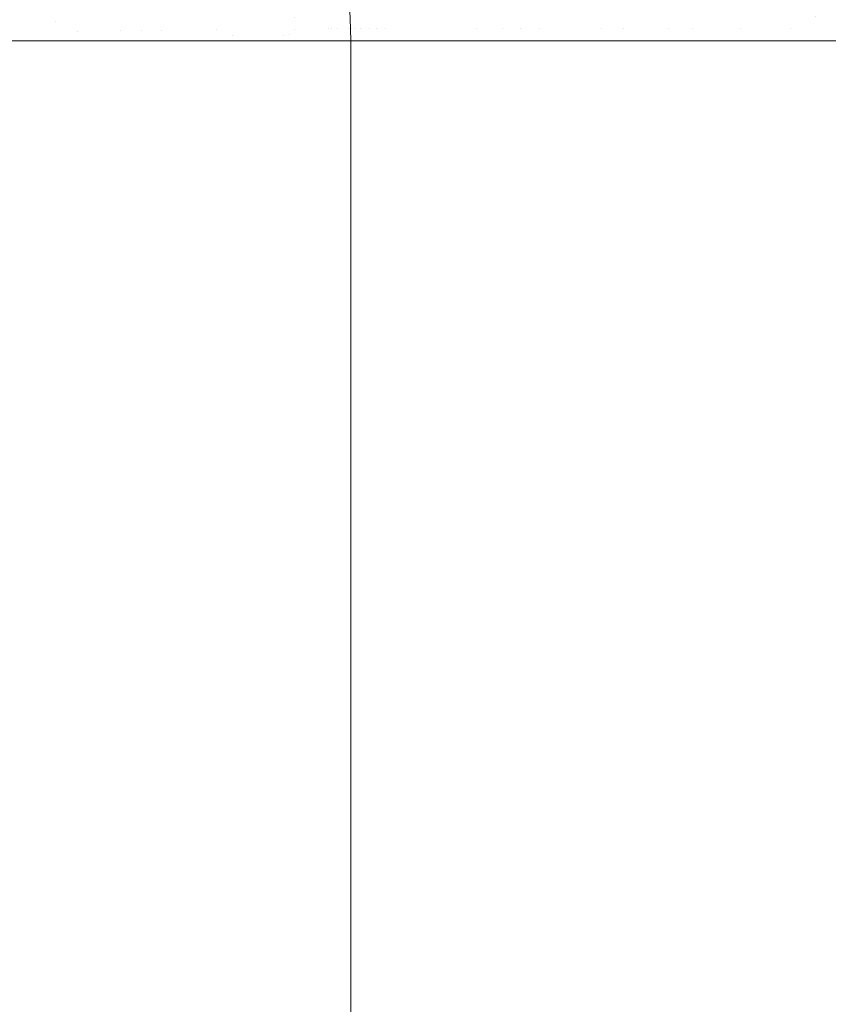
# Model space of a CAD drawing. Header units: centimetres. Extents: x -44.1 to 45.2, y 4.2 to 6.
# Tile 182 of 256: x -14.145 to -14.04, y 5.775 to 5.903. Entities that reach past the tile are written whole.
import ezdxf

# ---------------------------------------------------------------- set-up
doc = ezdxf.new("R2010")
doc.units = ezdxf.units.CM
doc.header["$LTSCALE"] = 2.54
doc.layers.add('Lucido design-1', color=7, linetype='Continuous')

# ---------------------------------------------------------------- blocks, each defined once
blk = doc.blocks.new('Gruppo-4-1')
at = {"color": 7, "linetype": 'Continuous', "lineweight": 9}
for points, invisible_edges in [([(-14.14058, 5.90254, -2313.08582), (-14.14079, 5.90506, -2313.08582), (-14.13788, 5.90517, -2313.08365), (-14.13776, 5.90387, -2313.08365)], 15), ([(-14.14681, 5.90483, -2313.08995), (-14.14377, 5.90494, -2313.08792), (-14.14357, 5.90248, -2313.08792), (-14.14662, 5.90242, -2313.08995)], 15), ([(-14.14058, 5.90254, -2313.08582), (-14.14357, 5.90248, -2313.08792), (-14.14377, 5.90494, -2313.08792), (-14.14079, 5.90506, -2313.08582)], 15), ([(-14.13776, 5.90387, -2313.08365), (-14.13767, 5.90259, -2313.08365), (-14.14058, 5.90254, -2313.08582)], 11), ([(-14.13492, 5.90395, -2313.08142), (-14.13483, 5.90265, -2313.08142), (-14.13767, 5.90259, -2313.08365), (-14.13776, 5.90387, -2313.08365)], 15), ([(-14.13216, 5.90403, -2313.07911), (-14.13207, 5.9027, -2313.07911), (-14.13483, 5.90265, -2313.08142), (-14.13492, 5.90395, -2313.08142)], 15), ([(-14.12949, 5.90411, -2313.07674), (-14.1294, 5.90275, -2313.07674), (-14.13207, 5.9027, -2313.07911), (-14.13216, 5.90403, -2313.07911)], 15), ([(-14.12692, 5.90418, -2313.0743), (-14.12683, 5.9028, -2313.0743), (-14.1294, 5.90275, -2313.07674), (-14.12949, 5.90411, -2313.07674)], 15), ([(-14.12444, 5.90425, -2313.07179), (-14.12435, 5.90284, -2313.07179), (-14.12683, 5.9028, -2313.0743), (-14.12692, 5.90418, -2313.0743)], 15), ([(-14.10221, 5.90166, -2313.02217), (-14.10232, 5.90402, -2313.02217), (-14.10232, 5.90402, -2312.82217), (-14.10221, 5.90166, -2312.82217)], 10), ([(-14.10219, 5.90166, -2312.82061), (-14.10221, 5.90166, -2312.82217), (-14.10232, 5.90402, -2312.82217), (-14.10226, 5.90326, -2312.82061)], 13), ([(-14.1023, 5.90326, -2313.02373), (-14.10232, 5.90402, -2313.02217), (-14.10221, 5.90166, -2313.02217), (-14.10223, 5.90166, -2313.02373)], 13), ([(-43.92471, 5.90326, -2312.32224), (-43.92471, 5.90009, -2312.32217), (45.04021, 5.90009, -2312.32217), (45.04021, 5.90326, -2312.32224)], 8), ([(-14.14292, 5.90009, -2313.08752), (-14.14357, 5.90248, -2313.08792), (-14.14058, 5.90254, -2313.08582)], 11), ([(-14.14058, 5.90254, -2313.08582), (-14.14053, 5.90009, -2313.0858), (-14.14292, 5.90009, -2313.08752)], 9), ([(-14.14058, 5.90254, -2313.08582), (-14.13767, 5.90259, -2313.08365), (-14.13858, 5.90009, -2313.08439)], 11), ([(-14.13858, 5.90009, -2313.08439), (-14.14053, 5.90009, -2313.0858), (-14.14058, 5.90254, -2313.08582)], 10), ([(-14.13858, 5.90009, -2313.08439), (-14.13767, 5.90259, -2313.08365), (-14.13762, 5.90133, -2313.08365)], 11), ([(-14.13762, 5.90133, -2313.08365), (-14.13767, 5.90259, -2313.08365), (-14.13483, 5.90265, -2313.08142), (-14.13478, 5.90136, -2313.08142)], 15), ([(-14.13478, 5.90136, -2313.08142), (-14.13483, 5.90265, -2313.08142), (-14.13207, 5.9027, -2313.07911), (-14.13202, 5.90138, -2313.07911)], 15), ([(-14.13202, 5.90138, -2313.07911), (-14.13207, 5.9027, -2313.07911), (-14.1294, 5.90275, -2313.07674), (-14.12935, 5.90141, -2313.07674)], 15), ([(-14.12935, 5.90141, -2313.07674), (-14.1294, 5.90275, -2313.07674), (-14.12683, 5.9028, -2313.0743), (-14.12677, 5.90143, -2313.0743)], 15), ([(-14.12677, 5.90143, -2313.0743), (-14.12683, 5.9028, -2313.0743), (-14.12435, 5.90284, -2313.07179), (-14.12429, 5.90146, -2313.07179)], 15), ([(-14.12429, 5.90146, -2313.07179), (-14.12435, 5.90284, -2313.07179), (-14.12198, 5.90289, -2313.06923), (-14.12192, 5.90148, -2313.06923)], 15), ([(-14.12192, 5.90148, -2313.06923), (-14.12198, 5.90289, -2313.06923), (-14.11972, 5.90293, -2313.0666), (-14.11966, 5.9015, -2313.0666)], 15), ([(-14.11966, 5.9015, -2313.0666), (-14.11972, 5.90293, -2313.0666), (-14.11757, 5.90297, -2313.06392), (-14.11754, 5.90224, -2313.06392)], 15), ([(-14.11754, 5.90224, -2313.06392), (-14.11757, 5.90297, -2313.06392), (-14.11555, 5.90301, -2313.06119), (-14.11551, 5.90227, -2313.06119)], 15), ([(-14.11551, 5.90227, -2313.06119), (-14.11555, 5.90301, -2313.06119), (-14.11365, 5.90305, -2313.0584), (-14.11362, 5.9023, -2313.0584)], 15), ([(-14.11362, 5.9023, -2313.0584), (-14.11365, 5.90305, -2313.0584), (-14.11189, 5.90308, -2313.05556), (-14.11185, 5.90232, -2313.05556)], 15), ([(-14.11102, 5.90234, -2313.05412), (-14.11185, 5.90232, -2313.05556), (-14.11189, 5.90308, -2313.05556), (-14.11106, 5.9031, -2313.05412)], 15), ([(-14.11106, 5.9031, -2313.05412), (-14.11026, 5.90311, -2313.05268), (-14.11022, 5.90235, -2313.05268), (-14.11102, 5.90234, -2313.05412)], 15), ([(-14.11022, 5.90235, -2313.05268), (-14.11026, 5.90311, -2313.05268), (-14.1095, 5.90313, -2313.05122)], 11), ([(-14.1095, 5.90313, -2313.05122), (-14.10944, 5.9016, -2313.05122), (-14.1102, 5.90159, -2313.05268), (-14.11022, 5.90235, -2313.05268)], 15), ([(-14.1095, 5.90313, -2313.05122), (-14.10877, 5.90314, -2313.04975), (-14.10871, 5.9016, -2313.04975), (-14.10944, 5.9016, -2313.05122)], 15), ([(-14.10802, 5.90161, -2313.04827), (-14.10871, 5.9016, -2313.04975), (-14.10877, 5.90314, -2313.04975), (-14.10808, 5.90315, -2313.04827)], 15), ([(-14.10808, 5.90315, -2313.04827), (-14.10743, 5.90316, -2313.04679), (-14.10737, 5.90161, -2313.04679), (-14.10802, 5.90161, -2313.04827)], 15), ([(-14.10675, 5.90162, -2313.04529), (-14.10737, 5.90161, -2313.04679), (-14.10743, 5.90316, -2313.04679), (-14.10681, 5.90318, -2313.04529)], 15), ([(-14.10681, 5.90318, -2313.04529), (-14.10624, 5.90319, -2313.04379), (-14.10617, 5.90163, -2313.04379), (-14.10675, 5.90162, -2313.04529)], 15), ([(-14.10563, 5.90163, -2313.04228), (-14.10617, 5.90163, -2313.04379), (-14.10624, 5.90319, -2313.04379), (-14.1057, 5.9032, -2313.04228)], 15), ([(-14.1057, 5.9032, -2313.04228), (-14.1052, 5.90321, -2313.04076), (-14.10513, 5.90164, -2313.04076), (-14.10563, 5.90163, -2313.04228)], 15), ([(-14.10467, 5.90164, -2313.03923), (-14.10513, 5.90164, -2313.04076), (-14.1052, 5.90321, -2313.04076), (-14.10473, 5.90322, -2313.03923)], 15), ([(-14.10473, 5.90322, -2313.03923), (-14.10431, 5.90322, -2313.0377), (-14.10425, 5.90164, -2313.0377), (-14.10467, 5.90164, -2313.03923)], 15), ([(-14.10386, 5.90165, -2313.03616), (-14.10425, 5.90164, -2313.0377), (-14.10431, 5.90322, -2313.0377), (-14.10392, 5.90323, -2313.03616)], 15), ([(-14.10392, 5.90323, -2313.03616), (-14.10358, 5.90324, -2313.03462), (-14.10352, 5.90165, -2313.03462), (-14.10386, 5.90165, -2313.03616)], 15), ([(-14.10321, 5.90165, -2313.03307), (-14.10352, 5.90165, -2313.03462), (-14.10358, 5.90324, -2313.03462), (-14.10328, 5.90324, -2313.03307)], 15), ([(-14.10328, 5.90324, -2313.03307), (-14.10301, 5.90325, -2313.03152), (-14.10295, 5.90166, -2313.03152), (-14.10321, 5.90165, -2313.03307)], 15), ([(-14.10272, 5.90166, -2313.02997), (-14.10295, 5.90166, -2313.03152), (-14.10301, 5.90325, -2313.03152), (-14.10279, 5.90325, -2313.02997)], 15), ([(-14.10279, 5.90325, -2313.02997), (-14.1026, 5.90326, -2313.02841), (-14.10254, 5.90166, -2313.02841), (-14.10272, 5.90166, -2313.02997)], 15), ([(-14.1024, 5.90166, -2313.02685), (-14.10254, 5.90166, -2313.02841), (-14.1026, 5.90326, -2313.02841), (-14.10246, 5.90326, -2313.02685)], 15), ([(-14.10246, 5.90326, -2313.02685), (-14.10236, 5.90326, -2313.02529), (-14.1023, 5.90166, -2313.02529), (-14.1024, 5.90166, -2313.02685)], 15), ([(-14.10223, 5.90166, -2313.02373), (-14.1023, 5.90166, -2313.02529), (-14.10236, 5.90326, -2313.02529), (-14.1023, 5.90326, -2313.02373)], 15), ([(-14.10226, 5.90326, -2312.82061), (-14.1022, 5.90326, -2312.81904), (-14.10213, 5.90166, -2312.81905), (-14.10219, 5.90166, -2312.82061)], 15), ([(-14.10203, 5.90166, -2312.81748), (-14.10213, 5.90166, -2312.81905), (-14.1022, 5.90326, -2312.81904), (-14.10209, 5.90326, -2312.81748)], 15), ([(-14.10209, 5.90326, -2312.81748), (-14.10195, 5.90326, -2312.81592), (-14.10189, 5.90166, -2312.81593), (-14.10203, 5.90166, -2312.81748)], 15), ([(-14.1017, 5.90166, -2312.81437), (-14.10189, 5.90166, -2312.81593), (-14.10195, 5.90326, -2312.81592), (-14.10177, 5.90326, -2312.81437)], 15), ([(-14.10177, 5.90326, -2312.81437), (-14.10154, 5.90326, -2312.81281), (-14.10148, 5.90166, -2312.81281), (-14.1017, 5.90166, -2312.81437)], 15), ([(-14.10121, 5.90166, -2312.81126), (-14.10148, 5.90166, -2312.81281), (-14.10154, 5.90326, -2312.81281), (-14.10128, 5.90326, -2312.81126)], 15), ([(-14.10128, 5.90326, -2312.81126), (-14.10097, 5.90326, -2312.80971), (-14.10091, 5.90166, -2312.80972), (-14.10121, 5.90166, -2312.81126)], 15), ([(-14.10056, 5.90166, -2312.80817), (-14.10091, 5.90166, -2312.80972), (-14.10097, 5.90326, -2312.80971), (-14.10063, 5.90326, -2312.80817)], 15), ([(-14.10063, 5.90326, -2312.80817), (-14.10024, 5.90326, -2312.80663), (-14.10018, 5.90166, -2312.80664), (-14.10056, 5.90166, -2312.80817)], 15), ([(-14.09976, 5.90166, -2312.80511), (-14.10018, 5.90166, -2312.80664), (-14.10024, 5.90326, -2312.80663), (-14.09982, 5.90326, -2312.8051)], 15), ([(-14.09982, 5.90326, -2312.8051), (-14.09936, 5.90326, -2312.80357), (-14.09929, 5.90166, -2312.80358), (-14.09976, 5.90166, -2312.80511)], 15), ([(-14.09879, 5.90166, -2312.80206), (-14.09929, 5.90166, -2312.80358), (-14.09936, 5.90326, -2312.80357), (-14.09885, 5.90326, -2312.80205)], 15), ([(-14.09885, 5.90326, -2312.80205), (-14.09831, 5.90326, -2312.80054), (-14.09825, 5.90166, -2312.80055), (-14.09879, 5.90166, -2312.80206)], 15), ([(-14.09767, 5.90166, -2312.79905), (-14.09825, 5.90166, -2312.80055), (-14.09831, 5.90326, -2312.80054), (-14.09774, 5.90326, -2312.79904)], 15), ([(-14.09774, 5.90326, -2312.79904), (-14.09712, 5.90326, -2312.79754), (-14.09706, 5.90166, -2312.79755), (-14.09767, 5.90166, -2312.79905)], 15), ([(-14.0964, 5.90166, -2312.79606), (-14.09706, 5.90166, -2312.79755), (-14.09712, 5.90326, -2312.79754), (-14.09647, 5.90326, -2312.79605)], 15), ([(-14.09647, 5.90326, -2312.79605), (-14.09578, 5.90326, -2312.79458), (-14.09571, 5.90166, -2312.79459), (-14.0964, 5.90166, -2312.79606)], 15), ([(-14.09499, 5.90166, -2312.79312), (-14.09571, 5.90166, -2312.79459), (-14.09578, 5.90326, -2312.79458), (-14.09505, 5.90326, -2312.79311)], 15), ([(-14.09505, 5.90326, -2312.79311), (-14.09429, 5.90326, -2312.79165), (-14.09423, 5.90166, -2312.79166), (-14.09499, 5.90166, -2312.79312)], 15), ([(-14.09343, 5.90166, -2312.79021), (-14.09423, 5.90166, -2312.79166), (-14.09429, 5.90326, -2312.79165), (-14.09349, 5.90326, -2312.7902)], 15), ([(-14.09349, 5.90326, -2312.7902), (-14.09266, 5.90326, -2312.78876), (-14.0926, 5.90166, -2312.78878), (-14.09343, 5.90166, -2312.79021)], 15), ([(-14.09173, 5.90166, -2312.78735), (-14.0926, 5.90166, -2312.78878), (-14.09266, 5.90326, -2312.78876), (-14.09179, 5.90326, -2312.78734)], 15), ([(-14.09179, 5.90326, -2312.78734), (-14.09089, 5.90326, -2312.78593), (-14.09083, 5.90166, -2312.78594), (-14.09173, 5.90166, -2312.78735)], 15), ([(-14.0899, 5.90166, -2312.78454), (-14.09083, 5.90166, -2312.78594), (-14.09089, 5.90326, -2312.78593), (-14.08996, 5.90326, -2312.78452)], 15), ([(-14.08996, 5.90326, -2312.78452), (-14.08899, 5.90326, -2312.78314), (-14.08893, 5.90166, -2312.78315), (-14.0899, 5.90166, -2312.78454)], 15), ([(-14.08794, 5.90166, -2312.78177), (-14.08893, 5.90166, -2312.78315), (-14.08899, 5.90326, -2312.78314), (-14.088, 5.90326, -2312.78176)], 15), ([(-14.088, 5.90326, -2312.78176), (-14.08697, 5.90326, -2312.7804), (-14.08691, 5.90166, -2312.78041), (-14.08794, 5.90166, -2312.78177)], 15), ([(-14.08585, 5.90166, -2312.77906), (-14.08691, 5.90166, -2312.78041), (-14.08697, 5.90326, -2312.7804), (-14.08591, 5.90326, -2312.77905)], 15), ([(-14.08591, 5.90326, -2312.77905), (-14.08482, 5.90326, -2312.77771), (-14.08476, 5.90166, -2312.77773), (-14.08585, 5.90166, -2312.77906)], 15), ([(-14.08476, 5.90166, -2312.77773), (-14.08482, 5.90326, -2312.77771), (-14.08256, 5.90326, -2312.77509), (-14.0825, 5.90166, -2312.77511)], 15), ([(-14.0825, 5.90166, -2312.77511), (-14.08256, 5.90326, -2312.77509), (-14.08018, 5.90326, -2312.77252), (-14.08013, 5.90166, -2312.77254)], 15), ([(-14.08013, 5.90166, -2312.77254), (-14.08018, 5.90326, -2312.77252), (-14.0777, 5.90326, -2312.77002), (-14.07765, 5.90166, -2312.77004)], 15), ([(-14.07765, 5.90166, -2312.77004), (-14.0777, 5.90326, -2312.77002), (-14.07512, 5.90326, -2312.76758), (-14.07507, 5.90166, -2312.7676)], 15), ([(-14.07507, 5.90166, -2312.7676), (-14.07512, 5.90326, -2312.76758), (-14.07245, 5.90326, -2312.7652), (-14.0724, 5.90166, -2312.76522)], 15), ([(-14.0724, 5.90166, -2312.76522), (-14.07245, 5.90326, -2312.7652), (-14.06969, 5.90326, -2312.76289), (-14.06964, 5.90166, -2312.76292)], 15), ([(-14.06964, 5.90166, -2312.76292), (-14.06969, 5.90326, -2312.76289), (-14.06685, 5.90326, -2312.76065), (-14.0668, 5.90166, -2312.76068)], 15), ([(-14.0668, 5.90166, -2312.76068), (-14.06685, 5.90326, -2312.76065), (-14.06393, 5.90326, -2312.75848), (-14.06388, 5.90166, -2312.75851)], 15), ([(-14.06388, 5.90166, -2312.75851), (-14.06393, 5.90326, -2312.75848), (-14.06094, 5.90326, -2312.75638), (-14.0609, 5.90166, -2312.75641)], 15), ([(-14.0609, 5.90166, -2312.75641), (-14.06094, 5.90326, -2312.75638), (-14.05789, 5.90326, -2312.75435), (-14.05785, 5.90166, -2312.75438)], 15), ([(-14.05785, 5.90166, -2312.75438), (-14.05789, 5.90326, -2312.75435), (-14.05479, 5.90326, -2312.75239), (-14.05474, 5.90166, -2312.75242)], 15), ([(-14.05474, 5.90166, -2312.75242), (-14.05479, 5.90326, -2312.75239), (-14.05162, 5.90326, -2312.75051), (-14.05158, 5.90166, -2312.75053)], 15), ([(-14.05158, 5.90166, -2312.75053), (-14.05162, 5.90326, -2312.75051), (-14.04842, 5.90326, -2312.74869), (-14.04837, 5.90166, -2312.74872)], 15), ([(-14.04837, 5.90166, -2312.74872), (-14.04842, 5.90326, -2312.74869), (-14.04517, 5.90326, -2312.74694), (-14.04513, 5.90166, -2312.74697)], 15), ([(-14.04513, 5.90166, -2312.74697), (-14.04517, 5.90326, -2312.74694), (-14.04188, 5.90326, -2312.74527)], 11), ([(-14.04513, 5.90166, -2312.74697), (-14.04188, 5.90326, -2312.74527), (-14.04351, 5.90009, -2312.74616)], 11), ([(-14.04188, 5.90326, -2312.74527), (-14.04182, 5.90009, -2312.74533), (-14.04351, 5.90009, -2312.74616)], 9), ([(-14.03851, 5.90009, -2312.74372), (-14.04182, 5.90009, -2312.74533), (-14.04188, 5.90326, -2312.74527), (-14.03857, 5.90326, -2312.74366)], 14), ([(-14.14662, 5.90242, -2313.08995), (-14.14357, 5.90248, -2313.08792), (-14.14292, 5.90009, -2313.08752), (-14.14656, 5.90009, -2313.08994)], 11), ([(-14.13762, 5.90133, -2313.08365), (-14.13761, 5.90009, -2313.08364), (-14.13858, 5.90009, -2313.08439)], 9), ([(-14.13478, 5.90136, -2313.08142), (-14.13461, 5.90009, -2313.08129), (-14.13761, 5.90009, -2313.08364), (-14.13762, 5.90133, -2313.08365)], 13), ([(-14.13461, 5.90009, -2313.08129), (-14.13478, 5.90136, -2313.08142), (-14.13202, 5.90138, -2313.07911)], 11), ([(-14.13202, 5.90138, -2313.07911), (-14.13202, 5.90009, -2313.07909), (-14.13461, 5.90009, -2313.08129)], 9), ([(-14.13098, 5.90009, -2313.07821), (-14.13202, 5.90138, -2313.07911), (-14.12935, 5.90141, -2313.07674)], 11), ([(-14.13098, 5.90009, -2313.07821), (-14.13202, 5.90009, -2313.07909), (-14.13202, 5.90138, -2313.07911)], 10), ([(-14.12935, 5.90141, -2313.07674), (-14.12935, 5.90009, -2313.07672), (-14.13098, 5.90009, -2313.07821)], 9), ([(-14.12935, 5.90141, -2313.07674), (-14.12677, 5.90143, -2313.0743), (-14.12767, 5.90009, -2313.07518)], 11), ([(-14.12767, 5.90009, -2313.07518), (-14.12935, 5.90009, -2313.07672), (-14.12935, 5.90141, -2313.07674)], 10), ([(-14.12677, 5.90143, -2313.0743), (-14.12677, 5.90009, -2313.07428), (-14.12767, 5.90009, -2313.07518)], 9), ([(-14.12677, 5.90143, -2313.0743), (-14.12429, 5.90146, -2313.07179), (-14.12465, 5.90009, -2313.07218)], 11), ([(-14.12465, 5.90009, -2313.07218), (-14.12677, 5.90009, -2313.07428), (-14.12677, 5.90143, -2313.0743)], 10), ([(-14.12192, 5.90148, -2313.06923), (-14.1219, 5.90009, -2313.06923), (-14.12465, 5.90009, -2313.07218), (-14.12429, 5.90146, -2313.07179)], 13), ([(-14.11966, 5.9015, -2313.0666), (-14.11964, 5.90009, -2313.0666), (-14.1219, 5.90009, -2313.06923), (-14.12192, 5.90148, -2313.06923)], 13), ([(-14.11754, 5.90224, -2313.06392), (-14.11751, 5.90152, -2313.06392), (-14.11966, 5.9015, -2313.0666)], 11), ([(-14.11966, 5.9015, -2313.0666), (-14.11751, 5.90152, -2313.06392), (-14.1175, 5.9008, -2313.06392)], 11), ([(-14.1175, 5.9008, -2313.06392), (-14.1175, 5.90009, -2313.06392), (-14.11951, 5.90009, -2313.06645), (-14.11966, 5.9015, -2313.0666)], 13), ([(-14.11951, 5.90009, -2313.06645), (-14.11964, 5.90009, -2313.0666), (-14.11966, 5.9015, -2313.0666)], 10), ([(-14.11551, 5.90227, -2313.06119), (-14.11549, 5.90154, -2313.06119), (-14.11751, 5.90152, -2313.06392), (-14.11754, 5.90224, -2313.06392)], 15), ([(-14.1175, 5.9008, -2313.06392), (-14.11751, 5.90152, -2313.06392), (-14.11549, 5.90154, -2313.06119), (-14.11548, 5.90081, -2313.06119)], 15), ([(-14.11362, 5.9023, -2313.0584), (-14.11359, 5.90156, -2313.0584), (-14.11549, 5.90154, -2313.06119), (-14.11551, 5.90227, -2313.06119)], 15), ([(-14.11548, 5.90081, -2313.06119), (-14.11549, 5.90154, -2313.06119), (-14.11359, 5.90156, -2313.0584), (-14.11358, 5.90082, -2313.0584)], 15), ([(-14.11185, 5.90232, -2313.05556), (-14.11183, 5.90157, -2313.05556), (-14.11359, 5.90156, -2313.0584), (-14.11362, 5.9023, -2313.0584)], 15), ([(-14.11358, 5.90082, -2313.0584), (-14.11359, 5.90156, -2313.0584), (-14.11183, 5.90157, -2313.05556), (-14.11181, 5.90083, -2313.05556)], 15), ([(-14.111, 5.90158, -2313.05412), (-14.11183, 5.90157, -2313.05556), (-14.11185, 5.90232, -2313.05556), (-14.11102, 5.90234, -2313.05412)], 15), ([(-14.11098, 5.90083, -2313.05412), (-14.11181, 5.90083, -2313.05556), (-14.11183, 5.90157, -2313.05556), (-14.111, 5.90158, -2313.05412)], 15), ([(-14.11102, 5.90234, -2313.05412), (-14.11022, 5.90235, -2313.05268), (-14.1102, 5.90159, -2313.05268), (-14.111, 5.90158, -2313.05412)], 15), ([(-14.111, 5.90158, -2313.05412), (-14.1102, 5.90159, -2313.05268), (-14.11018, 5.90084, -2313.05268), (-14.11098, 5.90083, -2313.05412)], 15), ([(-14.11018, 5.90084, -2313.05268), (-14.1102, 5.90159, -2313.05268), (-14.10944, 5.9016, -2313.05122)], 11), ([(-14.11018, 5.90084, -2313.05268), (-14.10944, 5.9016, -2313.05122), (-14.10943, 5.90009, -2313.05121), (-14.11012, 5.90009, -2313.05257)], 11), ([(-14.10944, 5.9016, -2313.05122), (-14.10871, 5.9016, -2313.04975), (-14.10877, 5.90009, -2313.04992), (-14.10943, 5.90009, -2313.05121)], 11), ([(-14.10757, 5.90009, -2313.0473), (-14.10877, 5.90009, -2313.04992), (-14.10871, 5.9016, -2313.04975), (-14.10802, 5.90161, -2313.04827)], 14), ([(-14.10802, 5.90161, -2313.04827), (-14.10737, 5.90161, -2313.04679), (-14.10757, 5.90009, -2313.0473)], 11), ([(-14.1065, 5.90009, -2313.0447), (-14.10757, 5.90009, -2313.0473), (-14.10737, 5.90161, -2313.04679), (-14.10675, 5.90162, -2313.04529)], 14), ([(-14.10675, 5.90162, -2313.04529), (-14.10617, 5.90163, -2313.04379), (-14.1065, 5.90009, -2313.0447)], 11), ([(-14.10557, 5.90009, -2313.04214), (-14.1065, 5.90009, -2313.0447), (-14.10617, 5.90163, -2313.04379), (-14.10563, 5.90163, -2313.04228)], 14), ([(-14.10557, 5.90009, -2313.04214), (-14.10563, 5.90163, -2313.04228), (-14.10513, 5.90164, -2313.04076)], 11), ([(-14.10513, 5.90164, -2313.04076), (-14.10476, 5.90009, -2313.0396), (-14.10557, 5.90009, -2313.04214)], 9), ([(-14.10476, 5.90009, -2313.0396), (-14.10513, 5.90164, -2313.04076), (-14.10467, 5.90164, -2313.03923)], 11), ([(-14.10467, 5.90164, -2313.03923), (-14.10425, 5.90164, -2313.0377), (-14.10407, 5.90009, -2313.03708), (-14.10476, 5.90009, -2313.0396)], 11), ([(-14.10407, 5.90009, -2313.03708), (-14.10425, 5.90164, -2313.0377), (-14.10386, 5.90165, -2313.03616)], 11), ([(-14.10386, 5.90165, -2313.03616), (-14.10352, 5.90165, -2313.03462), (-14.10349, 5.90009, -2313.03458), (-14.10407, 5.90009, -2313.03708)], 11), ([(-14.10302, 5.90009, -2313.03209), (-14.10349, 5.90009, -2313.03458), (-14.10352, 5.90165, -2313.03462), (-14.10321, 5.90165, -2313.03307)], 14), ([(-14.10321, 5.90165, -2313.03307), (-14.10295, 5.90166, -2313.03152), (-14.10302, 5.90009, -2313.03209)], 11), ([(-14.10266, 5.90009, -2313.02961), (-14.10302, 5.90009, -2313.03209), (-14.10295, 5.90166, -2313.03152), (-14.10272, 5.90166, -2313.02997)], 14), ([(-14.10272, 5.90166, -2313.02997), (-14.10254, 5.90166, -2313.02841), (-14.10266, 5.90009, -2313.02961)], 11), ([(-14.1024, 5.90009, -2313.02714), (-14.10266, 5.90009, -2313.02961), (-14.10254, 5.90166, -2313.02841)], 10), ([(-14.10254, 5.90166, -2313.02841), (-14.1024, 5.90166, -2313.02685), (-14.1024, 5.90009, -2313.02714)], 11), ([(-14.1024, 5.90166, -2313.02685), (-14.1023, 5.90166, -2313.02529), (-14.10224, 5.90009, -2313.02466), (-14.1024, 5.90009, -2313.02714)], 11), ([(-14.10224, 5.90009, -2313.02466), (-14.1023, 5.90166, -2313.02529), (-14.10223, 5.90166, -2313.02373)], 11), ([(-14.10223, 5.90166, -2313.02373), (-14.10223, 5.90009, -2313.02373), (-14.10224, 5.90009, -2313.02466)], 9), ([(-14.10219, 5.90009, -2313.02219), (-14.10223, 5.90009, -2313.02373), (-14.10223, 5.90166, -2313.02373), (-14.10221, 5.90166, -2313.02217)], 14), ([(-14.10221, 5.90166, -2312.82217), (-14.10221, 5.9016, -2312.82217), (-14.10221, 5.9016, -2313.02217), (-14.10221, 5.90166, -2313.02217)], 10), ([(-14.10218, 5.90009, -2312.82091), (-14.10219, 5.90009, -2312.82217), (-14.10221, 5.9016, -2312.82217), (-14.10219, 5.90166, -2312.82061)], 12), ([(-14.10221, 5.9016, -2312.82217), (-14.10221, 5.90166, -2312.82217), (-14.10219, 5.90166, -2312.82061)], 10), ([(-14.10221, 5.90166, -2313.02217), (-14.10221, 5.9016, -2313.02217), (-14.10219, 5.90009, -2313.02217), (-14.10219, 5.90009, -2313.02219)], 8), ([(-14.10221, 5.9016, -2313.02217), (-14.10221, 5.9016, -2312.82217), (-14.10219, 5.90009, -2312.82217), (-14.10219, 5.90009, -2313.02217)], 1), ([(-14.10219, 5.90166, -2312.82061), (-14.10217, 5.90009, -2312.82061), (-14.10218, 5.90009, -2312.82091)], 9), ([(-14.10219, 5.90166, -2312.82061), (-14.10213, 5.90166, -2312.81905), (-14.10208, 5.90009, -2312.81843), (-14.10217, 5.90009, -2312.82061)], 11), ([(-14.10208, 5.90009, -2312.81843), (-14.10213, 5.90166, -2312.81905), (-14.10203, 5.90166, -2312.81748)], 11), ([(-14.10203, 5.90166, -2312.81748), (-14.10189, 5.90166, -2312.81593), (-14.10187, 5.90009, -2312.81593), (-14.10208, 5.90009, -2312.81843)], 11), ([(-14.10167, 5.90009, -2312.81437), (-14.10187, 5.90009, -2312.81593), (-14.10189, 5.90166, -2312.81593), (-14.1017, 5.90166, -2312.81437)], 14), ([(-14.1017, 5.90166, -2312.81437), (-14.10148, 5.90166, -2312.81281), (-14.10155, 5.90009, -2312.81341)], 11), ([(-14.10155, 5.90009, -2312.81341), (-14.10167, 5.90009, -2312.81437), (-14.1017, 5.90166, -2312.81437)], 10), ([(-14.10112, 5.90009, -2312.81088), (-14.10155, 5.90009, -2312.81341), (-14.10148, 5.90166, -2312.81281), (-14.10121, 5.90166, -2312.81126)], 14), ([(-14.10121, 5.90166, -2312.81126), (-14.10091, 5.90166, -2312.80972), (-14.10112, 5.90009, -2312.81088)], 11), ([(-14.10058, 5.90009, -2312.80832), (-14.10112, 5.90009, -2312.81088), (-14.10091, 5.90166, -2312.80972)], 10), ([(-14.10091, 5.90166, -2312.80972), (-14.10056, 5.90166, -2312.80817), (-14.10058, 5.90009, -2312.80832)], 11), ([(-14.10056, 5.90166, -2312.80817), (-14.10018, 5.90166, -2312.80664), (-14.09991, 5.90009, -2312.80573), (-14.10058, 5.90009, -2312.80832)], 11), ([(-14.09991, 5.90009, -2312.80573), (-14.10018, 5.90166, -2312.80664), (-14.09976, 5.90166, -2312.80511)], 11), ([(-14.09976, 5.90166, -2312.80511), (-14.09929, 5.90166, -2312.80358), (-14.09912, 5.90009, -2312.8031), (-14.09991, 5.90009, -2312.80573)], 11), ([(-14.09912, 5.90009, -2312.8031), (-14.09929, 5.90166, -2312.80358), (-14.09879, 5.90166, -2312.80206)], 11), ([(-14.09879, 5.90166, -2312.80206), (-14.09825, 5.90166, -2312.80055), (-14.09819, 5.90009, -2312.80044), (-14.09912, 5.90009, -2312.8031)], 11), ([(-14.09819, 5.90009, -2312.80044), (-14.09825, 5.90166, -2312.80055), (-14.09767, 5.90166, -2312.79905)], 11), ([(-14.09767, 5.90166, -2312.79905), (-14.09711, 5.90009, -2312.79773), (-14.09819, 5.90009, -2312.80044)], 9), ([(-14.09767, 5.90166, -2312.79905), (-14.09706, 5.90166, -2312.79755), (-14.09711, 5.90009, -2312.79773)], 11), ([(-14.09588, 5.90009, -2312.79498), (-14.09711, 5.90009, -2312.79773), (-14.09706, 5.90166, -2312.79755), (-14.0964, 5.90166, -2312.79606)], 14), ([(-14.0964, 5.90166, -2312.79606), (-14.09571, 5.90166, -2312.79459), (-14.09588, 5.90009, -2312.79498)], 11), ([(-14.09448, 5.90009, -2312.79217), (-14.09588, 5.90009, -2312.79498), (-14.09571, 5.90166, -2312.79459), (-14.09499, 5.90166, -2312.79312)], 14), ([(-14.09499, 5.90166, -2312.79312), (-14.09423, 5.90166, -2312.79166), (-14.09448, 5.90009, -2312.79217)], 11), ([(-14.09289, 5.90009, -2312.78931), (-14.09448, 5.90009, -2312.79217), (-14.09423, 5.90166, -2312.79166), (-14.09343, 5.90166, -2312.79021)], 14), ([(-14.09343, 5.90166, -2312.79021), (-14.0926, 5.90166, -2312.78878), (-14.09289, 5.90009, -2312.78931)], 11), ([(-14.0911, 5.90009, -2312.78638), (-14.09289, 5.90009, -2312.78931), (-14.0926, 5.90166, -2312.78878), (-14.09173, 5.90166, -2312.78735)], 14), ([(-14.09173, 5.90166, -2312.78735), (-14.09083, 5.90166, -2312.78594), (-14.0911, 5.90009, -2312.78638)], 11), ([(-14.08908, 5.90009, -2312.78339), (-14.0911, 5.90009, -2312.78638), (-14.09083, 5.90166, -2312.78594), (-14.0899, 5.90166, -2312.78454)], 14), ([(-14.0899, 5.90166, -2312.78454), (-14.08893, 5.90166, -2312.78315), (-14.08908, 5.90009, -2312.78339)], 11), ([(-14.0879, 5.90009, -2312.78179), (-14.08908, 5.90009, -2312.78339), (-14.08893, 5.90166, -2312.78315), (-14.08794, 5.90166, -2312.78177)], 14), ([(-14.08794, 5.90166, -2312.78177), (-14.08691, 5.90166, -2312.78041), (-14.08683, 5.90009, -2312.78033), (-14.0879, 5.90009, -2312.78179)], 11), ([(-14.08683, 5.90009, -2312.78033), (-14.08691, 5.90166, -2312.78041), (-14.08585, 5.90166, -2312.77906)], 11), ([(-14.08585, 5.90166, -2312.77906), (-14.08476, 5.90166, -2312.77773), (-14.0843, 5.90009, -2312.77721), (-14.08683, 5.90009, -2312.78033)], 11), ([(-14.0843, 5.90009, -2312.77721), (-14.08476, 5.90166, -2312.77773), (-14.0825, 5.90166, -2312.77511)], 11), ([(-14.0825, 5.90166, -2312.77511), (-14.0816, 5.90009, -2312.77414), (-14.0843, 5.90009, -2312.77721)], 9), ([(-14.0816, 5.90009, -2312.77414), (-14.0825, 5.90166, -2312.77511), (-14.08013, 5.90166, -2312.77254)], 11), ([(-14.08013, 5.90166, -2312.77254), (-14.08009, 5.90009, -2312.77256), (-14.0816, 5.90009, -2312.77414)], 9), ([(-14.08013, 5.90166, -2312.77254), (-14.07765, 5.90166, -2312.77004), (-14.07847, 5.90009, -2312.77088)], 11), ([(-14.07847, 5.90009, -2312.77088), (-14.08009, 5.90009, -2312.77256), (-14.08013, 5.90166, -2312.77254)], 10), ([(-14.07537, 5.90009, -2312.76789), (-14.07847, 5.90009, -2312.77088), (-14.07765, 5.90166, -2312.77004)], 10), ([(-14.07765, 5.90166, -2312.77004), (-14.07507, 5.90166, -2312.7676), (-14.07537, 5.90009, -2312.76789)], 11), ([(-14.0724, 5.90166, -2312.76522), (-14.07195, 5.90009, -2312.76486), (-14.07537, 5.90009, -2312.76789), (-14.07507, 5.90166, -2312.7676)], 13), ([(-14.07195, 5.90009, -2312.76486), (-14.0724, 5.90166, -2312.76522), (-14.06964, 5.90166, -2312.76292)], 11), ([(-14.06964, 5.90166, -2312.76292), (-14.06821, 5.90009, -2312.76179), (-14.07195, 5.90009, -2312.76486)], 9), ([(-14.0668, 5.90166, -2312.76068), (-14.06821, 5.90009, -2312.76179), (-14.06964, 5.90166, -2312.76292)], 11), ([(-14.0641, 5.90009, -2312.75869), (-14.06821, 5.90009, -2312.76179), (-14.0668, 5.90166, -2312.76068)], 10), ([(-14.0668, 5.90166, -2312.76068), (-14.06388, 5.90166, -2312.75851), (-14.0641, 5.90009, -2312.75869)], 11), ([(-14.0609, 5.90166, -2312.75641), (-14.05961, 5.90009, -2312.75556), (-14.0641, 5.90009, -2312.75869), (-14.06388, 5.90166, -2312.75851)], 13), ([(-14.05785, 5.90166, -2312.75438), (-14.05961, 5.90009, -2312.75556), (-14.0609, 5.90166, -2312.75641)], 11), ([(-14.0547, 5.90009, -2312.75241), (-14.05961, 5.90009, -2312.75556), (-14.05785, 5.90166, -2312.75438)], 10), ([(-14.05785, 5.90166, -2312.75438), (-14.05474, 5.90166, -2312.75242), (-14.0547, 5.90009, -2312.75241)], 11), ([(-14.0547, 5.90009, -2312.75241), (-14.05474, 5.90166, -2312.75242), (-14.05158, 5.90166, -2312.75053)], 11), ([(-14.05158, 5.90166, -2312.75053), (-14.04934, 5.90009, -2312.74927), (-14.0547, 5.90009, -2312.75241)], 9), ([(-14.04837, 5.90166, -2312.74872), (-14.04934, 5.90009, -2312.74927), (-14.05158, 5.90166, -2312.75053)], 11), ([(-14.04513, 5.90166, -2312.74697), (-14.0451, 5.90009, -2312.74701), (-14.04934, 5.90009, -2312.74927), (-14.04837, 5.90166, -2312.74872)], 13), ([(-14.04351, 5.90009, -2312.74616), (-14.0451, 5.90009, -2312.74701), (-14.04513, 5.90166, -2312.74697)], 10), ([(-14.14656, 5.90009, -2313.08994), (-14.14292, 5.90009, -2313.08752), (-14.14292, 4.70009, -2313.08752), (-14.1467, 4.70009, -2313.09002)], 10), ([(-14.14097, 4.70009, -2313.08612), (-14.14292, 4.70009, -2313.08752), (-14.14292, 5.90009, -2313.08752), (-14.14053, 5.90009, -2313.0858)], 10), ([(-14.14053, 5.90009, -2313.0858), (-14.13858, 5.90009, -2313.08439), (-14.13858, 4.70009, -2313.08439), (-14.14097, 4.70009, -2313.08612)], 10), ([(-14.13858, 5.90009, -2313.08439), (-14.13761, 5.90009, -2313.08364), (-14.13461, 4.70009, -2313.08129), (-14.13571, 4.70009, -2313.08215)], 10), ([(-14.13571, 4.70009, -2313.08215), (-14.13858, 4.70009, -2313.08439), (-14.13858, 5.90009, -2313.08439)], 10), ([(-14.13761, 5.90009, -2313.08364), (-14.13461, 5.90009, -2313.08129), (-14.13461, 4.70009, -2313.08129)], 10), ([(-14.13461, 5.90009, -2313.08129), (-14.13202, 5.90009, -2313.07909), (-14.13098, 4.70009, -2313.07821), (-14.13326, 4.70009, -2313.08015)], 10), ([(-14.13326, 4.70009, -2313.08015), (-14.13461, 4.70009, -2313.08129), (-14.13461, 5.90009, -2313.08129)], 10), ([(-14.13202, 5.90009, -2313.07909), (-14.13098, 5.90009, -2313.07821), (-14.13098, 4.70009, -2313.07821)], 10), ([(-14.13098, 5.90009, -2313.07821), (-14.12935, 5.90009, -2313.07672), (-14.12869, 4.70009, -2313.07611), (-14.1309, 4.70009, -2313.07815)], 10), ([(-14.1309, 4.70009, -2313.07815), (-14.13098, 4.70009, -2313.07821), (-14.13098, 5.90009, -2313.07821)], 10), ([(-14.12935, 5.90009, -2313.07672), (-14.12767, 5.90009, -2313.07518), (-14.12767, 4.70009, -2313.07518), (-14.12869, 4.70009, -2313.07611)], 10), ([(-14.12657, 4.70009, -2313.07408), (-14.12767, 4.70009, -2313.07518), (-14.12767, 5.90009, -2313.07518), (-14.12677, 5.90009, -2313.07428)], 10), ([(-14.12677, 5.90009, -2313.07428), (-14.12465, 5.90009, -2313.07218), (-14.12465, 4.70009, -2313.07218), (-14.12657, 4.70009, -2313.07408)], 10), ([(-14.12465, 5.90009, -2313.07218), (-14.1219, 5.90009, -2313.06923), (-14.1219, 4.70009, -2313.06923), (-14.12454, 4.70009, -2313.07207)], 10), ([(-14.12454, 4.70009, -2313.07207), (-14.12465, 4.70009, -2313.07218), (-14.12465, 5.90009, -2313.07218)], 10), ([(-14.1219, 5.90009, -2313.06923), (-14.11964, 5.90009, -2313.0666), (-14.11951, 4.70009, -2313.06645), (-14.12085, 4.70009, -2313.068)], 10), ([(-14.12085, 4.70009, -2313.068), (-14.1219, 4.70009, -2313.06923), (-14.1219, 5.90009, -2313.06923)], 10), ([(-14.11964, 5.90009, -2313.0666), (-14.11951, 5.90009, -2313.06645), (-14.11951, 4.70009, -2313.06645)], 10), ([(-14.11724, 4.70009, -2313.06359), (-14.11914, 4.70009, -2313.06598), (-14.11951, 5.90009, -2313.06645), (-14.1175, 5.90009, -2313.06392)], 10), ([(-14.11914, 4.70009, -2313.06598), (-14.11951, 4.70009, -2313.06645), (-14.11951, 5.90009, -2313.06645)], 10), ([(-14.1175, 5.9008, -2313.06392), (-14.11548, 5.90081, -2313.06119), (-14.11518, 5.90009, -2313.06077), (-14.11724, 5.90009, -2313.06359)], 11), ([(-14.11724, 5.90009, -2313.06359), (-14.1175, 5.90009, -2313.06392), (-14.1175, 5.9008, -2313.06392)], 10), ([(-14.1175, 5.90009, -2313.06392), (-14.11724, 5.90009, -2313.06359), (-14.11724, 4.70009, -2313.06359)], 10), ([(-14.11724, 5.90009, -2313.06359), (-14.11518, 5.90009, -2313.06077), (-14.11518, 4.70009, -2313.06077), (-14.11604, 4.70009, -2313.06196)], 10), ([(-14.11604, 4.70009, -2313.06196), (-14.11724, 4.70009, -2313.06359), (-14.11724, 5.90009, -2313.06359)], 10), ([(-14.11358, 5.90082, -2313.0584), (-14.11331, 5.90009, -2313.058), (-14.11518, 5.90009, -2313.06077), (-14.11548, 5.90081, -2313.06119)], 13), ([(-14.11331, 5.90009, -2313.058), (-14.11331, 4.70009, -2313.058), (-14.11518, 4.70009, -2313.06077), (-14.11518, 5.90009, -2313.06077)], 5), ([(-14.11181, 5.90083, -2313.05556), (-14.11163, 5.90009, -2313.05527), (-14.11331, 5.90009, -2313.058), (-14.11358, 5.90082, -2313.0584)], 13), ([(-14.11331, 5.90009, -2313.058), (-14.11163, 5.90009, -2313.05527), (-14.11163, 4.70009, -2313.05527), (-14.1133, 4.70009, -2313.05798)], 10), ([(-14.1133, 4.70009, -2313.05798), (-14.11331, 4.70009, -2313.058), (-14.11331, 5.90009, -2313.058)], 10), ([(-14.11163, 5.90009, -2313.05527), (-14.11181, 5.90083, -2313.05556), (-14.11098, 5.90083, -2313.05412)], 11), ([(-14.11098, 5.90083, -2313.05412), (-14.11099, 5.90009, -2313.05411), (-14.11163, 5.90009, -2313.05527)], 9), ([(-14.11094, 4.70009, -2313.05404), (-14.11163, 4.70009, -2313.05527), (-14.11163, 5.90009, -2313.05527), (-14.11099, 5.90009, -2313.05411)], 10), ([(-14.11098, 5.90083, -2313.05412), (-14.11018, 5.90084, -2313.05268), (-14.11018, 5.90009, -2313.05267), (-14.11099, 5.90009, -2313.05411)], 11), ([(-14.11099, 5.90009, -2313.05411), (-14.11018, 5.90009, -2313.05267), (-14.11012, 4.70009, -2313.05257), (-14.11094, 4.70009, -2313.05404)], 10), ([(-14.11012, 5.90009, -2313.05257), (-14.11018, 5.90009, -2313.05267), (-14.11018, 5.90084, -2313.05268)], 10), ([(-14.11018, 5.90009, -2313.05267), (-14.11012, 5.90009, -2313.05257), (-14.11012, 4.70009, -2313.05257)], 10), ([(-14.10988, 4.70009, -2313.05209), (-14.11012, 4.70009, -2313.05257), (-14.11012, 5.90009, -2313.05257), (-14.10943, 5.90009, -2313.05121)], 10), ([(-14.10943, 5.90009, -2313.05121), (-14.10877, 5.90009, -2313.04992), (-14.10877, 4.70009, -2313.04992), (-14.10988, 4.70009, -2313.05209)], 10), ([(-14.10877, 5.90009, -2313.04992), (-14.10757, 5.90009, -2313.0473), (-14.10757, 4.70009, -2313.0473), (-14.10801, 4.70009, -2313.04825)], 10), ([(-14.10801, 4.70009, -2313.04825), (-14.10877, 4.70009, -2313.04992), (-14.10877, 5.90009, -2313.04992)], 10), ([(-14.1065, 5.90009, -2313.0447), (-14.1065, 4.70009, -2313.0447), (-14.10757, 4.70009, -2313.0473), (-14.10757, 5.90009, -2313.0473)], 5), ([(-14.1065, 5.90009, -2313.0447), (-14.10557, 5.90009, -2313.04214), (-14.10557, 4.70009, -2313.04214), (-14.10642, 4.70009, -2313.04449)], 10), ([(-14.10642, 4.70009, -2313.04449), (-14.1065, 4.70009, -2313.0447), (-14.1065, 5.90009, -2313.0447)], 10), ([(-14.10557, 5.90009, -2313.04214), (-14.10476, 5.90009, -2313.0396), (-14.10476, 4.70009, -2313.0396), (-14.10514, 4.70009, -2313.0408)], 10), ([(-14.10514, 4.70009, -2313.0408), (-14.10557, 4.70009, -2313.04214), (-14.10557, 5.90009, -2313.04214)], 10), ([(-14.10476, 5.90009, -2313.0396), (-14.10407, 5.90009, -2313.03708), (-14.10407, 4.70009, -2313.03708), (-14.1041, 4.70009, -2313.03721)], 10), ([(-14.1041, 4.70009, -2313.03721), (-14.10476, 4.70009, -2313.0396), (-14.10476, 5.90009, -2313.0396)], 10), ([(-14.10349, 5.90009, -2313.03458), (-14.10349, 4.70009, -2313.03458), (-14.10407, 4.70009, -2313.03708), (-14.10407, 5.90009, -2313.03708)], 5), ([(-14.10349, 5.90009, -2313.03458), (-14.10302, 5.90009, -2313.03209), (-14.10302, 4.70009, -2313.03209), (-14.10332, 4.70009, -2313.0337)], 10), ([(-14.10332, 4.70009, -2313.0337), (-14.10349, 4.70009, -2313.03458), (-14.10349, 5.90009, -2313.03458)], 10), ([(-14.10302, 5.90009, -2313.03209), (-14.10266, 5.90009, -2313.02961), (-14.10266, 4.70009, -2313.02961), (-14.10276, 4.70009, -2313.03029)], 10), ([(-14.10276, 4.70009, -2313.03029), (-14.10302, 4.70009, -2313.03209), (-14.10302, 5.90009, -2313.03209)], 10), ([(-14.1024, 5.90009, -2313.02714), (-14.1024, 4.70009, -2313.02714), (-14.10266, 4.70009, -2313.02961), (-14.10266, 5.90009, -2313.02961)], 5), ([(-14.1024, 5.90009, -2313.02714), (-14.10224, 5.90009, -2313.02466), (-14.10224, 4.70009, -2313.02466), (-14.10239, 4.70009, -2313.02697)], 10), ([(-14.10239, 4.70009, -2313.02697), (-14.1024, 4.70009, -2313.02714), (-14.1024, 5.90009, -2313.02714)], 10), ([(-14.10223, 4.70009, -2313.02374), (-14.10224, 4.70009, -2313.02466), (-14.10224, 5.90009, -2313.02466), (-14.10223, 5.90009, -2313.02373)], 10), ([(-14.10223, 5.90009, -2313.02373), (-14.10219, 5.90009, -2313.02219), (-14.10219, 4.70009, -2313.02219), (-14.10223, 4.70009, -2313.02374)], 10), ([(-14.10219, 5.90009, -2313.02217), (-14.10219, 4.70009, -2313.02217), (-14.10219, 4.70009, -2313.02219), (-14.10219, 5.90009, -2313.02219)], 4), ([(-14.10218, 4.70009, -2312.82106), (-14.10219, 4.70009, -2312.82217), (-14.10219, 5.90009, -2312.82217), (-14.10218, 5.90009, -2312.82091)], 8), ([(-14.10218, 5.90009, -2312.82091), (-14.10218, 4.70009, -2312.82091), (-14.10218, 4.70009, -2312.82106)], 9), ([(-14.10209, 4.70009, -2312.81883), (-14.10218, 4.70009, -2312.82091), (-14.10218, 5.90009, -2312.82091), (-14.10217, 5.90009, -2312.82061)], 10), ([(-14.10217, 5.90009, -2312.82061), (-14.10208, 4.70009, -2312.81843), (-14.10209, 4.70009, -2312.81883)], 9), ([(-14.10217, 5.90009, -2312.82061), (-14.10208, 5.90009, -2312.81843), (-14.10208, 4.70009, -2312.81843)], 10), ([(-14.10192, 4.70009, -2312.81659), (-14.10208, 4.70009, -2312.81843), (-14.10208, 5.90009, -2312.81843), (-14.10187, 5.90009, -2312.81593)], 10), ([(-14.10187, 5.90009, -2312.81593), (-14.10187, 4.70009, -2312.81593), (-14.10192, 4.70009, -2312.81659)], 9), ([(-14.10166, 4.70009, -2312.81432), (-14.10187, 4.70009, -2312.81593), (-14.10187, 5.90009, -2312.81593), (-14.10167, 5.90009, -2312.81437)], 10), ([(-14.10167, 5.90009, -2312.81437), (-14.10155, 5.90009, -2312.81341), (-14.10155, 4.70009, -2312.81341), (-14.10166, 4.70009, -2312.81432)], 10), ([(-14.10155, 5.90009, -2312.81341), (-14.10112, 4.70009, -2312.8109), (-14.10132, 4.70009, -2312.81205)], 9), ([(-14.10155, 5.90009, -2312.81341), (-14.10112, 5.90009, -2312.81088), (-14.10112, 4.70009, -2312.81088), (-14.10112, 4.70009, -2312.8109)], 10), ([(-14.10132, 4.70009, -2312.81205), (-14.10155, 4.70009, -2312.81341), (-14.10155, 5.90009, -2312.81341)], 10), ([(-14.10112, 5.90009, -2312.81088), (-14.10058, 5.90009, -2312.80832), (-14.10058, 4.70009, -2312.80832), (-14.10064, 4.70009, -2312.8086)], 10), ([(-14.10064, 4.70009, -2312.8086), (-14.10112, 4.70009, -2312.81088), (-14.10112, 5.90009, -2312.81088)], 10), ([(-14.10058, 5.90009, -2312.80832), (-14.09991, 5.90009, -2312.80573), (-14.09991, 4.70009, -2312.80573), (-14.10006, 4.70009, -2312.80629)], 10), ([(-14.10006, 4.70009, -2312.80629), (-14.10058, 4.70009, -2312.80832), (-14.10058, 5.90009, -2312.80832)], 10), ([(-14.09991, 5.90009, -2312.80573), (-14.09912, 5.90009, -2312.8031), (-14.09912, 4.70009, -2312.8031), (-14.09938, 4.70009, -2312.80398)], 10), ([(-14.09938, 4.70009, -2312.80398), (-14.09991, 4.70009, -2312.80573), (-14.09991, 5.90009, -2312.80573)], 10), ([(-14.09912, 5.90009, -2312.8031), (-14.09819, 5.90009, -2312.80044), (-14.09819, 4.70009, -2312.80044), (-14.09861, 4.70009, -2312.80165)], 10), ([(-14.09861, 4.70009, -2312.80165), (-14.09912, 4.70009, -2312.8031), (-14.09912, 5.90009, -2312.8031)], 10), ([(-14.09819, 5.90009, -2312.80044), (-14.09711, 5.90009, -2312.79773), (-14.09711, 4.70009, -2312.79773), (-14.09775, 4.70009, -2312.79932)], 10), ([(-14.09775, 4.70009, -2312.79932), (-14.09819, 4.70009, -2312.80044), (-14.09819, 5.90009, -2312.80044)], 10), ([(-14.09711, 5.90009, -2312.79773), (-14.09588, 5.90009, -2312.79498), (-14.09588, 4.70009, -2312.79498), (-14.09678, 4.70009, -2312.79699)], 10), ([(-14.09678, 4.70009, -2312.79699), (-14.09711, 4.70009, -2312.79773), (-14.09711, 5.90009, -2312.79773)], 10), ([(-14.09588, 5.90009, -2312.79498), (-14.09448, 5.90009, -2312.79217), (-14.09448, 4.70009, -2312.79217), (-14.09572, 4.70009, -2312.79466)], 10), ([(-14.09572, 4.70009, -2312.79466), (-14.09588, 4.70009, -2312.79498), (-14.09588, 5.90009, -2312.79498)], 10), ([(-14.09448, 5.90009, -2312.79217), (-14.09289, 5.90009, -2312.78931), (-14.09289, 4.70009, -2312.78931), (-14.09327, 4.70009, -2312.79)], 10), ([(-14.09327, 4.70009, -2312.79), (-14.09448, 4.70009, -2312.79217), (-14.09448, 5.90009, -2312.79217)], 10), ([(-14.09289, 4.70009, -2312.78931), (-14.09289, 5.90009, -2312.78931), (-14.0911, 5.90009, -2312.78638), (-14.0911, 4.70009, -2312.78638)], 5), ([(-14.0911, 5.90009, -2312.78638), (-14.08908, 5.90009, -2312.78339), (-14.08908, 4.70009, -2312.78339), (-14.09041, 4.70009, -2312.78537)], 10), ([(-14.09041, 4.70009, -2312.78537), (-14.0911, 4.70009, -2312.78638), (-14.0911, 5.90009, -2312.78638)], 10), ([(-14.08683, 4.70009, -2312.78033), (-14.08715, 4.70009, -2312.78078), (-14.08908, 5.90009, -2312.78339), (-14.0879, 5.90009, -2312.78179)], 10), ([(-14.08715, 4.70009, -2312.78078), (-14.08908, 4.70009, -2312.78339), (-14.08908, 5.90009, -2312.78339)], 10), ([(-14.0879, 5.90009, -2312.78179), (-14.08683, 5.90009, -2312.78033), (-14.08683, 4.70009, -2312.78033)], 10), ([(-14.08683, 4.70009, -2312.78033), (-14.08683, 5.90009, -2312.78033), (-14.0843, 5.90009, -2312.77721), (-14.0843, 4.70009, -2312.77721)], 5), ([(-14.0843, 5.90009, -2312.77721), (-14.0816, 5.90009, -2312.77414), (-14.0816, 4.70009, -2312.77414), (-14.08346, 4.70009, -2312.77625)], 10), ([(-14.08346, 4.70009, -2312.77625), (-14.0843, 4.70009, -2312.77721), (-14.0843, 5.90009, -2312.77721)], 10), ([(-14.07937, 4.70009, -2312.77181), (-14.0816, 4.70009, -2312.77414), (-14.0816, 5.90009, -2312.77414), (-14.08009, 5.90009, -2312.77256)], 10), ([(-14.08009, 5.90009, -2312.77256), (-14.07847, 5.90009, -2312.77088), (-14.07847, 4.70009, -2312.77088), (-14.07937, 4.70009, -2312.77181)], 10), ([(-14.07847, 4.70009, -2312.77088), (-14.07847, 5.90009, -2312.77088), (-14.07537, 5.90009, -2312.76789), (-14.07537, 4.70009, -2312.76789)], 5), ([(-14.07537, 5.90009, -2312.76789), (-14.07195, 5.90009, -2312.76486), (-14.07195, 4.70009, -2312.76486), (-14.07488, 4.70009, -2312.76746)], 10), ([(-14.07488, 4.70009, -2312.76746), (-14.07537, 4.70009, -2312.76789), (-14.07537, 5.90009, -2312.76789)], 10), ([(-14.07195, 5.90009, -2312.76486), (-14.06821, 5.90009, -2312.76179), (-14.06821, 4.70009, -2312.76179), (-14.06998, 4.70009, -2312.76324)], 10), ([(-14.06998, 4.70009, -2312.76324), (-14.07195, 4.70009, -2312.76486), (-14.07195, 5.90009, -2312.76486)], 10), ([(-14.06821, 5.90009, -2312.76179), (-14.0641, 5.90009, -2312.75869), (-14.0641, 4.70009, -2312.75869), (-14.06739, 4.70009, -2312.76118)], 10), ([(-14.06739, 4.70009, -2312.76118), (-14.06821, 4.70009, -2312.76179), (-14.06821, 5.90009, -2312.76179)], 10), ([(-14.0641, 5.90009, -2312.75869), (-14.05961, 5.90009, -2312.75556), (-14.05961, 4.70009, -2312.75556), (-14.06194, 4.70009, -2312.75718)], 10), ([(-14.06194, 4.70009, -2312.75718), (-14.0641, 4.70009, -2312.75869), (-14.0641, 5.90009, -2312.75869)], 10), ([(-14.05961, 5.90009, -2312.75556), (-14.0547, 5.90009, -2312.75241), (-14.0547, 4.70009, -2312.75241), (-14.05613, 4.70009, -2312.75333)], 10), ([(-14.05613, 4.70009, -2312.75333), (-14.05961, 4.70009, -2312.75556), (-14.05961, 5.90009, -2312.75556)], 10), ([(-14.0547, 5.90009, -2312.75241), (-14.04934, 5.90009, -2312.74927), (-14.04934, 4.70009, -2312.74927), (-14.05001, 4.70009, -2312.74966)], 10), ([(-14.05001, 4.70009, -2312.74966), (-14.0547, 4.70009, -2312.75241), (-14.0547, 5.90009, -2312.75241)], 10), ([(-14.04682, 4.70009, -2312.74792), (-14.04934, 4.70009, -2312.74927), (-14.04934, 5.90009, -2312.74927), (-14.0451, 5.90009, -2312.74701)], 10), ([(-14.0451, 5.90009, -2312.74701), (-14.04351, 5.90009, -2312.74616), (-14.04351, 4.70009, -2312.74616), (-14.04682, 4.70009, -2312.74792)], 10), ([(-14.04024, 4.70009, -2312.74457), (-14.04351, 4.70009, -2312.74616), (-14.04351, 5.90009, -2312.74616), (-14.04182, 5.90009, -2312.74533)], 10), ([(-14.03718, 4.70009, -2312.74308), (-14.04024, 4.70009, -2312.74457), (-14.04182, 5.90009, -2312.74533), (-14.03851, 5.90009, -2312.74372)], 10)]:
    blk.add_3dface(points, dxfattribs=dict(at, invisible_edges=invisible_edges))
for points in [[(-43.92471, 5.90009, -2312.32217), (-43.92471, 4.30009, -2312.32217), (45.04021, 4.30009, -2312.32217), (45.04021, 5.90009, -2312.32217)], [(-14.10219, 4.70009, -2313.02217), (-14.10219, 5.90009, -2313.02217), (-14.10219, 5.90009, -2312.82217), (-14.10219, 4.70009, -2312.82217)]]:
    blk.add_3dface(points, dxfattribs=at)
blk = doc.blocks.new('Gruppo-5-1')
at = {"color": 7}
blk.add_blockref('Gruppo-4-1', (0, 0), dxfattribs=at)

msp = doc.modelspace()

# ---------------------------------------------------------------- block references
at = {"layer": 'Lucido design-1', "color": 7}
msp.add_blockref('Gruppo-5-1', (0, 0), dxfattribs=at)

doc.saveas('drawing.dxf')
